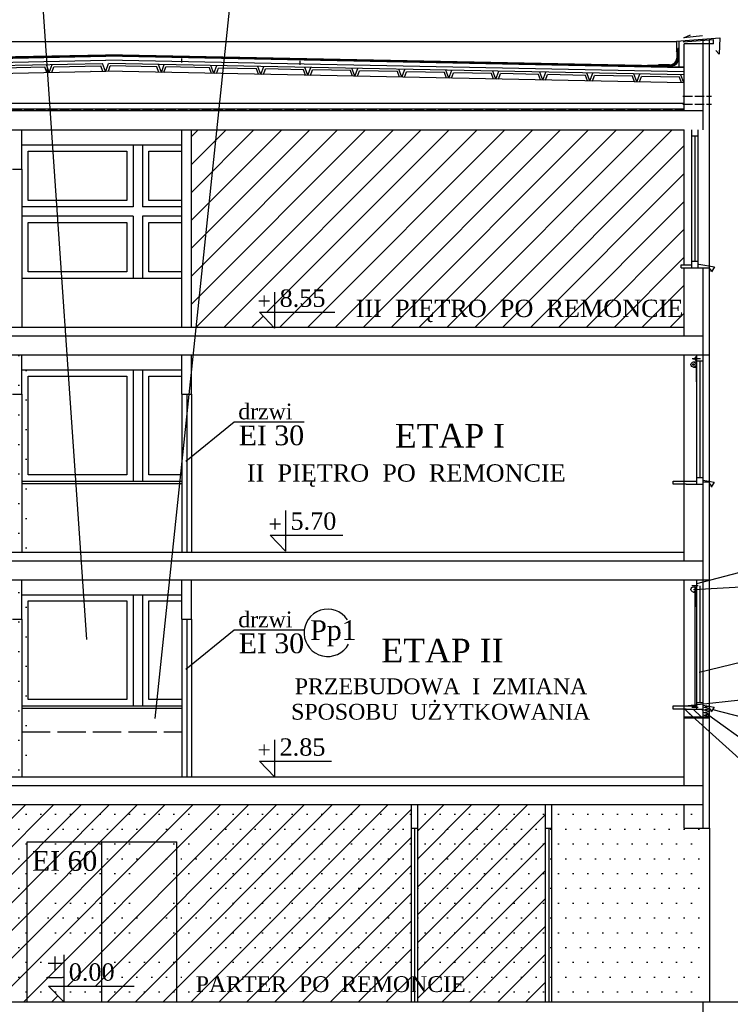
# Model space of a CAD drawing. Extents: x -4334 to 79223, y -1882 to 29514.
# Tile 9 of 60: x 31777 to 32678, y 20749 to 21997. Entities that reach past the tile are written whole.
import ezdxf

# ---------------------------------------------------------------- set-up
doc = ezdxf.new("R2010")
doc.units = 0
doc.header["$MEASUREMENT"] = 0
doc.linetypes.add('ACAD_ISO02W100', pattern=[15, 12, -3])
for name, color, linetype in [('CIENKIE', 251, 'CONTINUOUS'), ('NAPIS', 251, 'CONTINUOUS'), ('PRZERYW', 251, 'ACAD_ISO02W100'), ('SCIANY', 251, 'CONTINUOUS'), ('urzadzenia', 251, 'CONTINUOUS'), ('WYMIARY', 251, 'CONTINUOUS')]:
    doc.layers.add(name, color=color, linetype=linetype)
doc.styles.add('NEWROMAN', font='TIMES.TTF')

msp = doc.modelspace()

# ---------------------------------------------------------------- hatches: boundary and pattern name
at = {"layer": 'CIENKIE', "ltscale": 3}
h = msp.add_hatch(dxfattribs=at)
h.set_pattern_fill('ANSI31', color=256, scale=60, style=0)
h.set_pattern_definition([(135, (79290.21, 5987.111), (5.3033009, 5.3033009), [])])
h.paths.add_polyline_path([(32622.11, 21123.46), (32619.7, 21123.46), (32619.7, 21113.46), (32643.7, 21113.46), (32643.7, 21123.46)])
at = {"layer": 'urzadzenia', "ltscale": 3}
h = msp.add_hatch(dxfattribs=at)
h.set_pattern_fill('ANSI31', color=256, scale=200, style=0)
h.set_pattern_definition([(45, (-9399.382, 11956.397), (-17.67767, 17.67767), [])])
h.paths.add_polyline_path([(32619.7, 21857.46), (31994.7, 21857.46), (31994.7, 21607.46), (32098.83, 21607.46), (32080.93, 21626.44), (32100.02, 21626.44), (32100.02, 21607.46), (32619.7, 21607.46), (32619.7, 21682.46), (32615.7, 21682.46), (32615.7, 21686.46), (32619.7, 21686.46)])
h.paths.add_polyline_path([(32443.7, 21002.46), (32281.7, 21002.46), (32281.7, 20752.46), (32443.7, 20752.46)])
h.paths.add_polyline_path([(32273.7, 21002.46), (31697.7, 21002.46), (31697.7, 20752.46), (31786.2, 20752.46), (31786.2, 20955.46), (31976.2, 20955.46), (31976.2, 20752.46), (32273.7, 20752.46)])
h.paths.add_polyline_path([(31976.2, 20955.46), (31881.2, 20955.46), (31881.2, 20752.46), (31976.2, 20752.46)], flags=16)
h.paths.add_polyline_path([(31881.2, 20955.46), (31786.2, 20955.46), (31786.2, 20752.46), (31832.58, 20752.46), (31813.58, 20772.61), (31881.2, 20772.61)], flags=17)
h.paths.add_polyline_path([(31782.7, 20722.46), (31678.83, 20722.46), (31152.7, 20722.46), (31152.7, 20680.46), (31152.7, 20638.46), (31152.7, 20472.46), (31678.83, 20472.46), (31782.7, 20472.46)])
h.paths.add_polyline_path([(32619.7, 20722.46), (31942.7, 20722.46), (31942.7, 20472.46), (32619.7, 20472.46)])
h.paths.add_polyline_path([(32545.71, 21712.96), (32545.71, 21751.96), (32565.21, 21751.96), (32565.21, 21712.96)], flags=24)
h.paths.add_polyline_path([(32102.87, 21627.11), (32166.8, 21627.11), (32166.8, 21660.7), (32102.87, 21660.7)], flags=24)
h.paths.add_polyline_path([(32075.12, 21626.57), (32098.44, 21626.57), (32098.44, 21649.89), (32075.12, 21649.89)], flags=24)
h.paths.add_polyline_path([(32196.95, 21607.56), (32615.32, 21607.56), (32615.32, 21649.19), (32196.95, 21649.19)], flags=24)
h.paths.add_polyline_path([(32547.92, 21142.96), (32547.92, 21181.96), (32567.42, 21181.96), (32567.42, 21142.96)], flags=9)
h.paths.add_polyline_path([(32075.12, 21057.83), (32098.44, 21057.83), (32098.44, 21081.15), (32075.12, 21081.15)], flags=9)
h.paths.add_polyline_path([(32101.6, 21058.37), (32166.8, 21058.37), (32166.8, 21091.96), (32101.6, 21091.96)], flags=9)
h.paths.add_polyline_path([(31995.45, 20759.43), (32339.23, 20759.43), (32339.23, 20790.1), (31995.45, 20790.1)], flags=9)
h.paths.add_polyline_path([(31834.72, 20773.28), (31900.43, 20773.28), (31900.43, 20806.87), (31834.72, 20806.87)], flags=25)
h.paths.add_polyline_path([(31806.93, 20783.8), (31836.08, 20783.8), (31836.08, 20812.95), (31806.93, 20812.95)], flags=24)
h.paths.add_polyline_path([(31786.9, 20911.78), (31878.5, 20911.78), (31878.5, 20949.85), (31786.9, 20949.85)], flags=24)
h.paths.add_polyline_path([(31558.92, 20985.92), (31558.92, 21014.08), (31578.42, 21014.08), (31578.42, 20985.92)], flags=9)
h.paths.add_polyline_path([(31565.65, 20857.96), (31565.65, 20896.96), (31585.15, 20896.96), (31585.15, 20857.96)], flags=9)
h.paths.add_polyline_path([(31592.28, 20822.12), (31629.11, 20822.12), (31629.11, 20802.62), (31592.28, 20802.62)], flags=9)
h.paths.add_polyline_path([(31579.09, 20946.98), (31655.08, 20946.98), (31655.08, 20978.35), (31579.09, 20978.35)], flags=9)
h.paths.add_polyline_path([(31559.54, 20913.06), (31651.14, 20913.06), (31651.14, 20951.13), (31559.54, 20951.13)], flags=9)
h.paths.add_polyline_path([(32252.17, 20477.36), (32609.04, 20477.36), (32609.04, 20508.03), (32252.17, 20508.03)], flags=24)
h = msp.add_hatch(dxfattribs=at)
h.set_pattern_fill('DOTS', color=256, scale=300, style=0)
h.set_pattern_definition([(0, (-9380.632, 11671.397), (9.375, 18.75), [0, -18.75])])
h.paths.add_polyline_path([(32013.45, 21002.46), (32013.45, 20952.46), (32013.45, 20752.46), (32118.77, 20752.46), (32099.68, 20772.7), (32118.77, 20772.7), (32118.77, 20752.46), (32638.45, 20752.46), (32638.45, 20832.46), (32634.45, 20832.46), (32634.45, 20836.46), (32638.45, 20836.46), (32638.45, 21002.46)])
h.paths.add_polyline_path([(31959.45, 20912.96), (32001.45, 20912.96), (32001.45, 20952.46), (32001.45, 20975.46), (31959.45, 20975.46)])
h.paths.add_polyline_path([(31798.45, 21002.46), (31798.45, 20983.46), (32001.45, 20983.46), (32001.45, 21002.46)])
h.paths.add_polyline_path([(31931.45, 20912.96), (31931.45, 20975.46), (31806.45, 20975.46), (31806.45, 20912.96)])
h.paths.add_polyline_path([(31806.45, 20884.96), (31806.45, 20822.46), (31931.45, 20822.46), (31931.45, 20884.96)])
h.paths.add_polyline_path([(31959.45, 20822.46), (32001.45, 20822.46), (32001.45, 20884.96), (31959.45, 20884.96)])
h.paths.add_polyline_path([(31798.45, 20814.46), (31798.45, 20752.46), (32001.45, 20752.46), (32001.45, 20814.46)])
h.paths.add_polyline_path([(31786.45, 20952.46), (31786.45, 21002.46), (31697.58, 21002.46), (31537.72, 21002.46), (31527.69, 20996.9), (31527.69, 20884.86), (31539.45, 20878.29), (31539.45, 20837.2), (31527.69, 20830.69), (31527.69, 20768.29), (31539.45, 20768.29), (31539.45, 20752.46), (31697.58, 20752.46), (31786.45, 20752.46)])
h.paths.add_polyline_path([(31511.61, 20893.83), (31511.61, 20987.99), (31426.94, 20941.07)])
h.paths.add_polyline_path([(31408.1, 20793), (31408.1, 20802.85), (31322.51, 20850.61), (31322.51, 20745.57)])
h.paths.add_polyline_path([(31408.1, 20764.42), (31322.51, 20716.99), (31322.51, 20714.7), (31401.7, 20672.46), (31408.1, 20672.46)])
h.paths.add_polyline_path([(31442.66, 20783.57), (31424.5, 20773.51), (31424.5, 20688.46), (31446.82, 20688.46), (31446.82, 20704.46), (31475.7, 20704.46), (31475.7, 20720.46), (31504.57, 20720.46), (31504.57, 20736.46), (31511.61, 20736.46), (31511.61, 20745.09)])
h.paths.add_polyline_path([(31431.01, 20656.83), (31511.61, 20613.84), (31511.61, 20701.49)])
h.paths.add_polyline_path([(31516.61, 20611.17), (31550.45, 20593.13), (31550.45, 20564.79), (31516.61, 20582.84), (31516.61, 20498.79), (31521.07, 20498.79), (31521.07, 20483.13), (31550.45, 20483.13), (31550.45, 20467.46), (31697.58, 20467.46), (31708.45, 20467.46), (31708.45, 20717.46), (31540.42, 20717.46), (31516.61, 20704.27)])
h.paths.add_polyline_path([(31505.82, 20467.46), (31299.58, 20577.46), (31171.45, 20577.46), (31171.45, 20557.46), (31171.45, 20547.49, -0.1359622), (31202.12, 20530.13), (31171.45, 20499.46), (31171.45, 20479.46), (31175.45, 20479.46), (31175.45, 20475.46), (31171.45, 20475.46), (31171.45, 20467.46)])
h.paths.add_polyline_path([(31171.45, 20717.46), (31171.45, 20639.46), (31175.45, 20639.46), (31175.45, 20635.46), (31171.45, 20635.46), (31171.45, 20608.46), (31302.45, 20608.46), (31302.45, 20624.46), (31306.1, 20624.46), (31306.1, 20695.12), (31303.1, 20696.72), (31303.1, 20734.82), (31306.1, 20736.48), (31306.1, 20858.46), (31171.45, 20858.46)])
h.paths.add_polyline_path([(31171.45, 21002.46), (31171.45, 20926.46), (31175.45, 20926.46), (31175.45, 20922.46), (31171.45, 20922.46), (31171.45, 20894.96), (31302.45, 20894.96), (31302.45, 20910.96), (31306.1, 20910.96), (31306.1, 20979.87), (31303.1, 20981.55), (31303.1, 21021.32), (31306.1, 21022.98), (31306.1, 21144.17), (31304.66, 21144.96), (31171.45, 21144.96)])
h.paths.add_polyline_path([(31171.45, 21285.46), (31171.45, 21209.46), (31175.45, 21209.46), (31175.45, 21205.46), (31171.45, 21205.46), (31171.45, 21177.96), (31300.45, 21177.96), (31300.45, 21194.02), (31306.1, 21194.02), (31306.1, 21264.01), (31303.1, 21265.67), (31303.1, 21305.57), (31520.45, 21432.46), (31530.69, 21432.46), (31530.69, 21407.46), (31527.69, 21407.46), (31527.69, 21322.46), (31530.81, 21322.46), (31697.58, 21322.46), (31786.45, 21322.46), (31786.45, 21522.46), (31786.45, 21572.46), (31697.58, 21572.46), (31528.45, 21572.46), (31171.45, 21572.46), (31171.45, 21466.46), (31175.45, 21466.46), (31175.45, 21462.46), (31171.45, 21462.46)])
h.paths.add_polyline_path([(31492.95, 21306.44), (31520.45, 21306.44), (31520.45, 21322.46), (31522.69, 21322.46), (31522.69, 21404.82), (31424.5, 21347.49), (31424.5, 21258.26), (31437.95, 21258.26), (31437.95, 21274.32), (31465.45, 21274.32), (31465.45, 21290.38), (31492.95, 21290.38)], flags=17)
h.paths.add_polyline_path([(31419.5, 21344.57), (31322.51, 21287.95), (31322.51, 21283.5), (31419.5, 21229.86)], flags=17)
h.paths.add_polyline_path([(31522.69, 21284.59), (31424.5, 21227.24), (31424.5, 21227.09), (31522.69, 21172.78)])
h.paths.add_polyline_path([(31322.51, 21032.07), (31408.1, 21079.5), (31408.1, 21087.75), (31322.51, 21135.09)])
h.paths.add_polyline_path([(31322.51, 21003.49), (31322.51, 20999.35), (31394.89, 20958.96), (31408.1, 20958.96), (31408.1, 21050.92)])
h.paths.add_polyline_path([(31424.5, 20974.96), (31446.82, 20974.96), (31446.82, 20990.96), (31475.7, 20990.96), (31475.7, 21006.96), (31504.57, 21006.96), (31504.57, 21022.96), (31511.61, 21022.96), (31511.61, 21030.5), (31441.36, 21069.35), (31424.5, 21060.01)])
h.paths.add_polyline_path([(31697.58, 21037.46), (31786.45, 21037.46), (31786.45, 21237.46), (31786.45, 21287.46), (31697.58, 21287.46), (31530.81, 21287.46), (31527.69, 21287.46), (31527.69, 21170.01), (31539.45, 21163.51), (31539.45, 21123.7), (31527.69, 21117.19), (31527.69, 21053.51), (31539.45, 21053.51), (31539.45, 21037.46)])
h.paths.add_polyline_path([(32555.42, 20844.46), (32555.42, 20910.46), (32588.42, 20910.46), (32588.42, 20844.46)], flags=24)
h.paths.add_polyline_path([(32247.71, 20890.15), (32412.05, 20890.15), (32412.05, 20935.18), (32247.71, 20935.18)], flags=24)
h.paths.add_polyline_path([(32093.87, 20772.83), (32117.19, 20772.83), (32117.19, 20796.15), (32093.87, 20796.15)], flags=24)
h.paths.add_polyline_path([(32120.35, 20773.37), (32185.55, 20773.37), (32185.55, 20806.96), (32120.35, 20806.96)], flags=24)
h.paths.add_polyline_path([(31570.92, 20957.85), (31570.92, 21005.51), (31603.92, 21005.51), (31603.92, 20957.85)], flags=9)
h.paths.add_polyline_path([(31573.22, 20844.46), (31573.22, 20910.46), (31606.22, 20910.46), (31606.22, 20844.46)], flags=24)
h.paths.add_polyline_path([(31628.11, 20816.41), (31697.78, 20816.41), (31697.78, 20783.41), (31628.11, 20783.41)], flags=24)
h.paths.add_polyline_path([(31577.67, 20700.92), (31577.67, 20729.08), (31597.17, 20729.08), (31597.17, 20700.92)], flags=9)
h.paths.add_polyline_path([(31573.15, 20559.46), (31573.15, 20625.46), (31606.15, 20625.46), (31606.15, 20559.46)], flags=24)
h.paths.add_polyline_path([(31598.28, 20548.37), (31660.61, 20548.37), (31660.61, 20515.37), (31598.28, 20515.37)], flags=24)
h.paths.add_polyline_path([(31597.84, 20661.98), (31673.83, 20661.98), (31673.83, 20693.35), (31597.84, 20693.35)], flags=24)
h.paths.add_polyline_path([(31578.29, 20628.06), (31669.89, 20628.06), (31669.89, 20666.13), (31578.29, 20666.13)], flags=24)
h.paths.add_polyline_path([(31214.13, 20496.79), (31214.13, 20548.13), (31247.13, 20548.13), (31247.13, 20496.79)], flags=24)
h.paths.add_polyline_path([(31212.28, 20675.77), (31274.61, 20675.77), (31274.61, 20642.77), (31212.28, 20642.77)], flags=24)
h.paths.add_polyline_path([(31209.45, 20712.36), (31264.45, 20712.36), (31264.45, 20679.36), (31209.45, 20679.36)], flags=24)
h.paths.add_polyline_path([(31209.45, 20998.86), (31264.45, 20998.86), (31264.45, 20965.86), (31209.45, 20965.86)], flags=24)
h.paths.add_polyline_path([(31214.45, 20955.48), (31269.45, 20955.48), (31269.45, 20922.48), (31214.45, 20922.48)], flags=24)
h.paths.add_polyline_path([(31211.78, 21258.23), (31274.11, 21258.23), (31274.11, 21225.23), (31211.78, 21225.23)], flags=24)
h.paths.add_polyline_path([(31234.3, 21153.96), (31234.3, 21201.63), (31267.3, 21201.63), (31267.3, 21153.96)], flags=9)
h.paths.add_polyline_path([(31204.78, 21304.47), (31267.11, 21304.47), (31267.11, 21271.47), (31204.78, 21271.47)], flags=24)
h.paths.add_polyline_path([(31238.41, 21340.38), (31238.41, 21410.04), (31271.41, 21410.04), (31271.41, 21340.38)], flags=24)
h.paths.add_polyline_path([(31591.65, 21414.46), (31591.65, 21480.46), (31624.65, 21480.46), (31624.65, 21414.46)], flags=24)
h.paths.add_polyline_path([(31622.61, 21393.12), (31692.28, 21393.12), (31692.28, 21360.12), (31622.61, 21360.12)], flags=24)
h.paths.add_polyline_path([(31572.35, 21322.88), (31572.35, 21370.54), (31605.35, 21370.54), (31605.35, 21322.88)], flags=24)
h.paths.add_polyline_path([(31325.54, 21450.11), (31489.88, 21450.11), (31489.88, 21495.14), (31325.54, 21495.14)], flags=24)
h.paths.add_polyline_path([(31639.48, 21480.02), (31731.08, 21480.02), (31731.08, 21518.09), (31639.48, 21518.09)], flags=24)
h.paths.add_polyline_path([(31659.02, 21513.95), (31735.02, 21513.95), (31735.02, 21545.31), (31659.02, 21545.31)], flags=24)
h.paths.add_polyline_path([(31628.11, 21116.61), (31697.78, 21116.61), (31697.78, 21083.61), (31628.11, 21083.61)], flags=24)
h.paths.add_polyline_path([(31573.44, 21129.46), (31573.44, 21195.46), (31606.44, 21195.46), (31606.44, 21129.46)], flags=24)
h.paths.add_polyline_path([(31571.53, 21192.67), (31641.72, 21192.67), (31641.72, 21241.94), (31571.53, 21241.94)], flags=25)
h.paths.add_polyline_path([(31654.83, 21220.44), (31730.82, 21220.44), (31730.82, 21251.8), (31654.83, 21251.8)], flags=25)
h.paths.add_polyline_path([(31618.02, 21183.35), (31730.24, 21183.35), (31730.24, 21221.69), (31618.02, 21221.69)], flags=25)

# ---------------------------------------------------------------- linework, layer by layer
at = {"layer": 'CIENKIE', "ltscale": 3}
for p, q in [((31803.54, 22052.33), (31861.6, 21211.8)), ((32609.74, 21969.68), (32664.74, 21974.1)), ((32618.2, 21968.78), (32656.7, 21971.88)), ((32619.08, 21974.07), (32627.41, 21977.78)), ((32642.7, 21976.39), (32619.08, 21974.07)), ((32643.7, 21857.46), (32643.7, 21971.44)), ((32664.74, 21974.1), (32663.79, 21953.32)), ((32609.74, 21969.13), (31162.66, 21969.13)), ((32609.74, 21969.68), (32609.74, 21956.39)), ((32609.74, 21956.39), (32612.3, 21961.27)), ((32663.79, 21953.32), (32659.74, 21958.12)), ((31152.72, 21935.97), (31886.2, 21950.64)), ((31152.82, 21930.98), (31886.2, 21945.64)), ((31867.7, 21945.27), (31867.58, 21945.28)), ((31867.7, 21950.27), (31867.68, 21950.27)), ((32619.68, 21935.97), (31886.2, 21950.64)), ((32619.58, 21930.98), (31886.2, 21945.64)), ((32612.24, 21954.65), (32612.24, 21947.99)), ((31152.9, 21926.98), (31882.04, 21941.56)), ((31755, 21936.02), (31808.76, 21937.09)), ((31811.26, 21930.03), (31808.76, 21937.09)), ((31814.42, 21930.09), (31810.9, 21940.02)), ((31814.42, 21930.09), (31818.23, 21940.17)), ((31817.65, 21930.16), (31820.36, 21937.33)), ((31820.36, 21937.33), (31879.93, 21938.52)), ((31867.7, 21941.27), (31867.5, 21941.28)), ((31882.51, 21931.22), (31879.93, 21938.52)), ((31885.67, 21931.28), (31882.04, 21941.56)), ((31886.2, 21931.64), (31889.71, 21941.57)), ((31889.36, 21931.58), (31891.82, 21938.53)), ((32619.5, 21926.98), (31889.71, 21941.57)), ((31950.73, 21937.35), (31891.82, 21938.53)), ((31953.45, 21930.16), (31950.73, 21937.35)), ((31956.68, 21930.09), (31952.87, 21940.17)), ((31956.68, 21930.09), (31960.19, 21940.02)), ((31959.84, 21930.03), (31962.35, 21937.12)), ((32017.4, 21936.02), (31962.35, 21937.12)), ((32020.07, 21928.96), (32017.4, 21936.02)), ((32023.3, 21928.9), (32019.49, 21938.98)), ((32023.3, 21928.9), (32026.81, 21938.83)), ((32026.46, 21928.84), (32028.92, 21935.79)), ((32077, 21934.83), (32028.92, 21935.79)), ((32079.67, 21927.77), (32077, 21934.83)), ((32082.9, 21927.71), (32079.09, 21937.78)), ((32082.9, 21927.71), (32086.41, 21937.64)), ((32086.06, 21927.64), (32088.52, 21934.6)), ((32136.6, 21933.63), (32088.52, 21934.6)), ((32139.27, 21926.58), (32136.6, 21933.63)), ((32142.5, 21926.51), (32138.69, 21936.59)), ((32142.5, 21926.51), (32146.01, 21936.45)), ((32145.66, 21926.45), (32148.12, 21933.4)), ((32196.2, 21932.44), (32148.12, 21933.4)), ((32202.1, 21925.32), (32198.29, 21935.4)), ((32202.1, 21925.32), (32205.61, 21935.25)), ((32261.7, 21924.13), (32257.89, 21934.21)), ((32261.7, 21924.13), (32265.21, 21934.06)), ((32321.3, 21922.94), (32317.49, 21933.02)), ((32321.3, 21922.94), (32324.81, 21932.87)), ((32587.96, 21938.34), (32604.06, 21938.34)), ((31153.1, 21916.98), (31886.2, 21931.64)), ((31867.7, 21931.27), (31867.3, 21931.28)), ((32619.3, 21916.98), (31886.2, 21931.64)), ((32198.87, 21925.39), (32196.2, 21932.44)), ((32205.26, 21925.26), (32207.72, 21932.21)), ((32255.8, 21931.25), (32207.72, 21932.21)), ((32258.47, 21924.2), (32255.8, 21931.25)), ((32264.86, 21924.07), (32267.32, 21931.02)), ((32315.4, 21930.06), (32267.32, 21931.02)), ((32318.07, 21923), (32315.4, 21930.06)), ((32324.46, 21922.88), (32326.92, 21929.83)), ((32375, 21928.87), (32326.92, 21929.83)), ((32377.67, 21921.81), (32375, 21928.87)), ((32380.9, 21921.75), (32377.09, 21931.82)), ((32380.9, 21921.75), (32384.41, 21931.68)), ((32384.06, 21921.68), (32386.52, 21928.64)), ((32434.6, 21927.67), (32386.52, 21928.64)), ((32437.27, 21920.62), (32434.6, 21927.67)), ((32440.5, 21920.55), (32436.69, 21930.63)), ((32440.5, 21920.55), (32444.01, 21930.49)), ((32443.66, 21920.49), (32446.12, 21927.44)), ((32494.2, 21926.48), (32446.12, 21927.44)), ((32496.87, 21919.43), (32494.2, 21926.48)), ((32500.1, 21919.36), (32496.29, 21929.44)), ((32500.1, 21919.36), (32503.61, 21929.29)), ((32503.26, 21919.3), (32505.72, 21926.25)), ((32553.8, 21925.29), (32505.72, 21926.25)), ((32556.47, 21918.24), (32553.8, 21925.29)), ((32559.7, 21918.17), (32555.89, 21928.25)), ((32559.7, 21918.17), (32563.21, 21928.1)), ((32562.86, 21918.11), (32565.32, 21925.06)), ((32613.4, 21924.1), (32565.32, 21925.06)), ((32616.07, 21917.04), (32613.4, 21924.1)), ((32619.3, 21916.98), (32615.49, 21927.06)), ((32619.7, 21883.46), (31152.7, 21883.46)), ((32643.7, 21881.46), (31128.7, 21881.46)), ((32619.7, 21686.46), (32619.7, 21857.46)), ((32629.28, 21682.46), (32629.28, 21857.46)), ((32637.28, 21849.46), (32629.28, 21849.46)), ((32633.28, 21690.46), (32633.28, 21849.46)), ((32637.28, 21682.46), (32637.28, 21857.46)), ((32651.7, 21682.46), (32651.7, 21857.46)), ((31779.7, 21807.46), (31779.7, 21607.46)), ((32615.7, 21686.46), (32629.28, 21686.46)), ((32615.7, 21682.46), (32615.7, 21686.46)), ((32637.28, 21690.46), (32629.28, 21690.46)), ((32637.99, 21687.28), (32658.04, 21683.66)), ((32658.04, 21683.66), (32654.14, 21677.54)), ((32643.7, 20972.46), (32643.7, 21682.46)), ((32654.14, 21677.54), (32653.03, 21681.44)), ((32100.02, 21651.74), (32100.02, 21606.2)), ((32080.93, 21626.44), (32176.7, 21626.44)), ((32100.02, 21606.2), (32080.93, 21626.44)), ((31512.06, 21596.46), (32643.7, 21596.46)), ((32619.7, 21398.46), (32619.7, 21572.46)), ((32635.7, 21408.46), (32635.7, 21572.46)), ((32651.7, 21411.09), (32651.7, 21572.46)), ((32629.57, 21567.76), (32640.09, 21567.76)), ((32629.57, 21567.76), (32632.4, 21566.86)), ((32631.5, 21563.31), (32635.69, 21563.31)), ((32634.73, 21560.03), (32634.73, 21538.05)), ((32643.7, 21564.46), (32635.7, 21564.46)), ((32643.7, 21564.45), (32635.7, 21564.45)), ((32639.7, 21416.46), (32639.7, 21564.45)), ((32631.5, 21556.81), (32635.76, 21556.81)), ((31779.7, 21522.46), (31779.7, 21322.46)), ((31982.7, 21522.46), (31982.7, 21322.46)), ((31988.7, 21522.46), (31988.7, 21322.46)), ((31994.7, 21522.46), (31994.7, 21322.46)), ((32048.83, 21486.88), (31987.53, 21437.31)), ((32137.84, 21486.88), (32048.83, 21486.88)), ((32605.7, 21408.46), (32605.7, 21412.46)), ((32605.7, 21412.46), (32635.7, 21412.46)), ((32643.7, 21416.46), (32635.7, 21416.46)), ((32643.7, 21413.41), (32657.77, 21410.87)), ((32654.07, 21404.92), (32652.96, 21408.82)), ((32657.77, 21410.87), (32653.93, 21404.85)), ((32622.11, 21408.46), (32605.7, 21408.46)), ((32113.8, 21375.04), (32113.8, 21323.72)), ((32113.8, 21323.72), (32094.71, 21343.96)), ((32094.71, 21343.96), (32186.82, 21343.96)), ((32635.7, 21282.76), (32848.39, 21338.69)), ((31548.82, 21311.46), (32643.7, 21311.46)), ((32619.7, 21121.46), (32619.7, 21287.46)), ((32619.7, 21113.46), (32619.7, 21287.46)), ((32631.44, 21275.03), (32848.39, 21287.23)), ((32635.7, 21123.46), (32635.7, 21287.46)), ((32651.7, 21113.46), (32651.7, 21287.46)), ((32637.28, 21279.46), (32629.28, 21279.46)), ((32631.5, 21271.81), (32635.76, 21271.81)), ((32633.28, 21125.46), (32633.28, 21279.46)), ((32634.73, 21275.03), (32634.73, 21253.05)), ((32639.7, 21131.46), (32639.7, 21279.45)), ((31779.7, 21237.46), (31779.7, 21037.46)), ((31982.7, 21237.46), (31982.7, 21037.46)), ((31988.7, 21237.46), (31988.7, 21037.46)), ((31994.7, 21237.46), (31994.7, 21037.46)), ((32048.83, 21223.37), (31987.53, 21173.8)), ((32137.84, 21223.37), (32048.83, 21223.37)), ((32848.39, 21220.14), (32638.54, 21170.02)), ((32620.7, 21127.46), (32846.95, 21151.87)), ((32605.7, 21127.46), (32635.7, 21127.46)), ((32605.7, 21123.46), (32605.7, 21127.46)), ((32622.11, 21123.46), (32605.7, 21123.46)), ((32637.28, 21125.46), (32629.28, 21125.46)), ((32643.7, 21131.46), (32635.7, 21131.46)), ((32643.66, 21125.88), (32651.67, 21127.12)), ((32651.68, 21123.7), (32643.66, 21125.88)), ((32643.67, 21122.47), (32651.68, 21123.7)), ((32651.68, 21120.29), (32643.67, 21122.47)), ((32643.7, 21128.41), (32657.77, 21125.87)), ((32654.07, 21119.92), (32652.96, 21123.82)), ((32657.77, 21125.87), (32653.93, 21119.85)), ((32655.85, 21122.86), (32848.39, 21072.93)), ((32619.7, 21113.46), (32651.7, 21113.46)), ((32619.7, 21112.46), (32651.7, 21112.46)), ((32625.44, 21118.46), (32854.26, 20912.04)), ((32643.68, 21119.05), (32651.68, 21120.29)), ((32651.69, 21116.87), (32643.68, 21119.05)), ((32643.68, 21115.64), (32651.69, 21116.87)), ((32651.7, 21113.46), (32643.68, 21115.64)), ((32647.68, 21117.96), (32848.39, 20973.92)), ((32100.02, 21084.62), (32100.02, 21037.46)), ((32080.93, 21057.7), (32172.36, 21057.7)), ((32100.02, 21037.46), (32080.93, 21057.7)), ((31549.07, 21026.46), (32643.7, 21026.46)), ((32273.7, 20752.46), (32273.7, 21002.46)), ((32281.7, 20752.46), (32281.7, 21002.46)), ((32443.7, 20752.46), (32443.7, 21002.46)), ((32451.7, 20752.46), (32451.7, 21002.46)), ((32273.7, 20972.46), (32281.7, 20972.46)), ((32277.7, 20972.46), (32277.7, 20752.46)), ((32443.7, 20972.46), (32451.7, 20972.46)), ((32447.7, 20972.46), (32447.7, 20752.46)), ((32651.7, 20972.46), (32651.7, 20752.46)), ((31832.67, 20811.96), (31832.67, 20752.37)), ((31832.67, 20752.37), (31813.58, 20772.61)), ((31813.58, 20772.61), (31922.15, 20772.61)), ((32643.7, 20441.17), (32643.7, 20752.46))]:
    msp.add_line(p, q, dxfattribs=at)
for centre, radius in [((32631.44, 21560.03), 3.3), ((32631.44, 21560.03), 1.03), ((32631.44, 21275.03), 3.3)]:
    msp.add_circle(centre, radius, dxfattribs=at)
for centre, radius, start, end in [((32603.23, 21947.34), 9.04, 275.29261, 4.11107), ((32635.63, 21567.5), 2.59, 88.45357, 271.54643), ((32167.53, 21220.14), 30, 33.61987, 331.66151)]:
    msp.add_arc(centre, radius, start, end, dxfattribs=at)
at = {"layer": 'NAPIS', "ltscale": 3}
msp.add_line((31810.75, 20783.55), (31830.6, 20783.55), dxfattribs=at)
at = {"layer": 'PRZERYW'}
for p, q in [((32617.89, 21900.07), (32654.13, 21900.07)), ((32617.89, 21890.07), (32654.13, 21890.07)), ((32619.7, 21882.46), (31152.7, 21882.46))]:
    msp.add_line(p, q, dxfattribs=at)
at = {"layer": 'PRZERYW', "ltscale": 3}
msp.add_line((31779.7, 21094.46), (31982.7, 21094.46), dxfattribs=at)
at = {"layer": 'SCIANY', "ltscale": 3}
for p, q in [((32651.7, 21857.46), (32651.7, 21971.44)), ((32656.7, 21966.44), (32656.7, 21971.88)), ((32656.7, 21966.44), (32619.7, 21966.44)), ((32619.7, 21881.46), (32619.7, 21966.44)), ((31185.73, 21938.54), (31886.2, 21952.54)), ((32586.66, 21938.54), (31886.2, 21952.54)), ((31982.7, 21942.97), (31982.7, 21947.97)), ((32132.7, 21939.97), (32132.7, 21944.97)), ((32496.97, 21939.69), (32436.34, 21940.9)), ((31120.7, 21857.46), (32619.7, 21857.46)), ((31779.7, 21807.46), (31779.7, 21857.46)), ((31982.7, 21607.46), (31982.7, 21857.46)), ((31994.7, 21607.46), (31994.7, 21857.46)), ((31767.7, 21807.46), (31779.7, 21807.46)), ((32615.7, 21682.46), (32651.7, 21682.46)), ((32619.7, 21596.46), (32619.7, 21682.46)), ((32651.7, 21572.46), (32651.7, 21682.46)), ((31512.06, 21607.46), (32619.7, 21607.46)), ((31512.06, 21572.46), (32651.7, 21572.46)), ((31779.7, 21522.46), (31779.7, 21572.46)), ((31982.7, 21522.46), (31982.7, 21572.46)), ((31994.7, 21522.46), (31994.7, 21572.46)), ((31767.7, 21522.46), (31779.7, 21522.46)), ((31982.7, 21522.46), (31994.7, 21522.46)), ((31779.7, 21409.46), (31982.7, 21409.46)), ((32651.7, 21411.09), (32643.76, 21411.09)), ((32651.7, 21287.46), (32651.7, 21411.09)), ((32619.7, 21311.46), (32619.7, 21398.46)), ((32622.11, 21408.46), (32643.7, 21408.46)), ((31520.7, 21322.46), (32619.7, 21322.46)), ((31508.3, 21287.46), (32651.7, 21287.46)), ((31779.7, 21237.46), (31779.7, 21287.46)), ((31982.7, 21237.46), (31982.7, 21287.46)), ((31994.7, 21237.46), (31994.7, 21287.46)), ((31767.7, 21237.46), (31779.7, 21237.46)), ((31982.7, 21237.46), (31994.7, 21237.46)), ((31779.7, 21124.46), (31982.7, 21124.46)), ((32622.11, 21123.46), (32643.7, 21123.46)), ((32619.7, 21026.46), (32619.7, 21117.46)), ((32651.7, 20972.46), (32651.7, 21117.46)), ((31520.7, 21037.46), (32619.7, 21037.46)), ((31514.7, 21002.46), (32643.7, 21002.46)), ((32619.7, 20972.46), (32619.7, 21002.46)), ((32619.7, 20972.46), (32651.7, 20972.46)), ((31531.7, 20752.46), (32691.7, 20752.46))]:
    msp.add_line(p, q, dxfattribs=at)
at = {"layer": 'urzadzenia', "ltscale": 3}
for p, q in [((32610.38, 21958.93), (32610.38, 21948.07)), ((32612.37, 21961.13), (32611.38, 21958.73)), ((32611.38, 21958.73), (32611.38, 21948.97)), ((32613.2, 21937.1), (32613.2, 21968.78)), ((31152.7, 21936.97), (31886.2, 21951.64)), ((31152.7, 21936.47), (31886.2, 21951.14)), ((32619.7, 21936.97), (31886.2, 21951.64)), ((32619.7, 21936.47), (31886.2, 21951.14)), ((32585.44, 21939.04), (32573.55, 21939.26)), ((32587.3, 21939.7), (32585.44, 21939.04)), ((32587.3, 21939.04), (32586.57, 21938.46)), ((32600.99, 21939.7), (32587.3, 21939.7)), ((32599.68, 21939.04), (32587.3, 21939.04)), ((31779.7, 21838.46), (31982.7, 21838.46)), ((31920.7, 21838.46), (31920.7, 21759.96)), ((31932.7, 21838.46), (31932.7, 21759.96)), ((31787.7, 21767.96), (31787.7, 21830.46)), ((31787.7, 21830.46), (31912.7, 21830.46)), ((31912.7, 21830.46), (31912.7, 21767.96)), ((31940.7, 21830.46), (31982.7, 21830.46)), ((31940.7, 21767.96), (31940.7, 21830.46)), ((31920.7, 21759.96), (31779.7, 21759.96)), ((31912.7, 21767.96), (31787.7, 21767.96)), ((31982.7, 21759.96), (31932.7, 21759.96)), ((31982.7, 21767.96), (31940.7, 21767.96)), ((31920.7, 21747.96), (31779.7, 21747.96)), ((31920.7, 21747.96), (31920.7, 21669.46)), ((31982.7, 21747.96), (31932.7, 21747.96)), ((31932.7, 21747.96), (31932.7, 21669.46)), ((31787.7, 21677.46), (31787.7, 21739.96)), ((31787.7, 21739.96), (31912.7, 21739.96)), ((31912.7, 21739.96), (31912.7, 21677.46)), ((31940.7, 21739.96), (31982.7, 21739.96)), ((31940.7, 21677.46), (31940.7, 21739.96)), ((31912.7, 21677.46), (31787.7, 21677.46)), ((31982.7, 21677.46), (31940.7, 21677.46)), ((31779.7, 21669.46), (31982.7, 21669.46)), ((31779.7, 21553.46), (31982.7, 21553.46)), ((31920.7, 21553.46), (31920.7, 21412.46)), ((31932.7, 21553.46), (31932.7, 21412.46)), ((31787.7, 21545.46), (31912.7, 21545.46)), ((31787.7, 21420.46), (31787.7, 21545.46)), ((31912.7, 21545.46), (31912.7, 21420.46)), ((31940.7, 21420.46), (31940.7, 21545.46)), ((31940.7, 21545.46), (31982.7, 21545.46)), ((31779.7, 21412.46), (31982.7, 21412.46)), ((31912.7, 21420.46), (31787.7, 21420.46)), ((31982.7, 21420.46), (31940.7, 21420.46)), ((31779.7, 21268.46), (31982.7, 21268.46)), ((31787.7, 21260.46), (31912.7, 21260.46)), ((31787.7, 21135.46), (31787.7, 21260.46)), ((31912.7, 21260.46), (31912.7, 21135.46)), ((31920.7, 21268.46), (31920.7, 21127.46)), ((31932.7, 21268.46), (31932.7, 21127.46)), ((31940.7, 21260.46), (31982.7, 21260.46)), ((31940.7, 21135.46), (31940.7, 21260.46)), ((31912.7, 21135.46), (31787.7, 21135.46)), ((31982.7, 21135.46), (31940.7, 21135.46)), ((31779.7, 21127.46), (31982.7, 21127.46)), ((31786.2, 20752.46), (31786.2, 20955.46)), ((31786.2, 20955.46), (31976.2, 20955.46)), ((31881.2, 20752.46), (31881.2, 20955.46)), ((31976.2, 20752.46), (31976.2, 20955.46))]:
    msp.add_line(p, q, dxfattribs=at)
at = {"layer": 'urzadzenia', "ltscale": 15}
msp.add_line((32619.7, 21890.96), (31152.7, 21890.96), dxfattribs=at)
at = {"layer": 'urzadzenia', "ltscale": 3}
for centre, radius, start, end in [((32601.29, 21949.01), 10.09, 260.83782, 0.18184), ((32600.56, 21949.63), 9.94, 267.53559, 351.31471)]:
    msp.add_arc(centre, radius, start, end, dxfattribs=at)
at = {"layer": 'WYMIARY', "ltscale": 3}
msp.add_line((32046.93, 22052.33), (31948.37, 21111.39), dxfattribs=at)

# ---------------------------------------------------------------- texts
at = {"layer": 'NAPIS', "style": 'NEWROMAN'}
for s, height, p in [('+', 20, (32078.48, 21630.46)), ('8.55', 22, (32106.5, 21633.15)), ('5.70', 22, (32120.28, 21350.67)), ('+', 20, (32092.26, 21347.98)), ('2.85', 22, (32106.5, 21064.41)), ('+', 20, (32078.48, 21061.72)), ('EI 60', 25, (31792.49, 20918.56)), ('+', 25, (31811.12, 20788.66)), ('0.00', 22, (31839.15, 20779.32))]:
    msp.add_text(s, height=height, dxfattribs=at).set_placement(p)
at = {"layer": 'NAPIS', "ltscale": 3, "style": 'NEWROMAN'}
for s, height, p in [('III  PIĘTRO  PO  REMONCIE', 22, (32203.08, 21620.25)), ('drzwi  ', 20, (32054.05, 21490.58)), ('ETAP I', 30, (32252.63, 21454.88)), ('  EI 30', 25, (32035.84, 21457.81)), ('II  PIĘTRO  PO  REMONCIE', 22, (32065.02, 21411.66)), ('drzwi  ', 20, (32054.05, 21227.07)), ('Pp1', 25, (32145.38, 21211.08)), ('  EI 30', 25, (32035.84, 21194.3)), ('ETAP II', 30, (32235.56, 21182.67)), ('PRZEBUDOWA  I  ZMIANA ', 20, (32125.78, 21142.38)), ('  SPOSOBU  UŻYTKOWANIA', 20, (32106.04, 21110.1)), ('PARTER  PO  REMONCIE', 20, (32000.08, 20764.99))]:
    msp.add_text(s, height=height, dxfattribs=at).set_placement(p)

doc.saveas('drawing.dxf')
